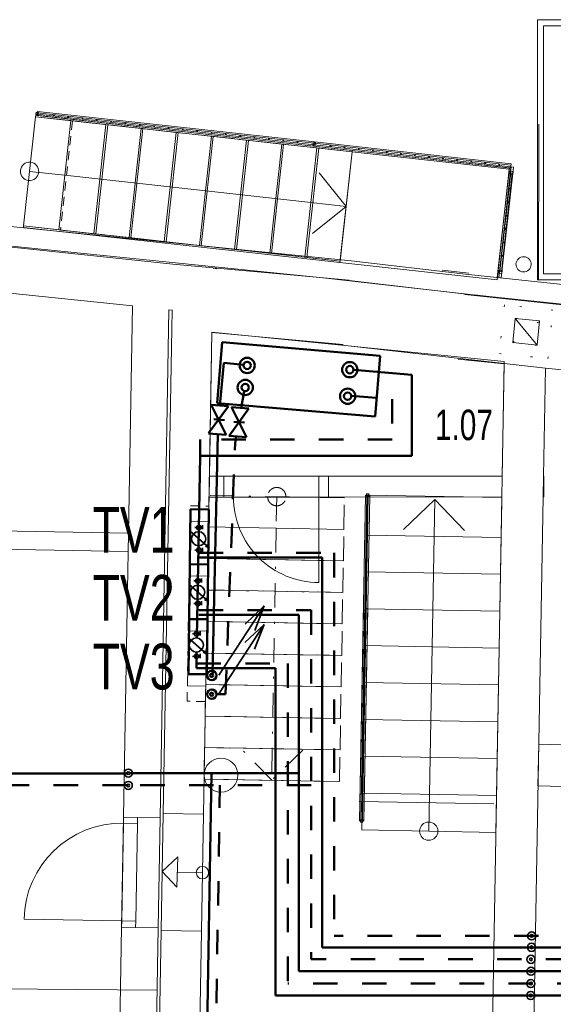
# Model space of a CAD drawing. Header units: millimetres. Extents: x 28262 to 240133, y -152087 to 56534.
# Tile 76 of 107: x 146545 to 150919, y 3464 to 11526. Entities that reach past the tile are written whole.
import ezdxf

# ---------------------------------------------------------------- set-up
doc = ezdxf.new("R2010")
doc.units = ezdxf.units.MM
doc.header["$MEASUREMENT"] = 0
for name, pattern in [('Tečkovaná L', [257.5, 15, -242.5]), ('Čerchovaná', [450, 200, -117.5, 15, -117.5]), ('Čárkovaná M', [400, 200, -200]), ('Čárkovaná S', [125, 75, -50])]:
    doc.linetypes.add(name, pattern=pattern)
doc.layers.get('0').update_dxf_attribs({"lineweight": 9})
for name, color, linetype, lineweight in [('--písmo', 7, 'Continuous', 25), ('--TOPEN', 6, 'Continuous', 50), ('--TOPEN_POPIS', 7, 'Continuous', 25), ('--TOPEN_STUP', 5, 'Continuous', 35), ('--TOPEN_VR_OT', 5, 'Čárkovaná M', 50), ('2D prvky - obecné', 7, 'Continuous', 9), ('3D prvky model', 7, 'Continuous', 9), ('Interiér - schodiště', 7, 'Continuous', 9), ('Konstrukce - nosné', 7, 'Continuous', 9), ('Kresby a obrázky', 7, 'Continuous', 9), ('Nové_0', 7, 'Continuous', 9), ('Nové_3D prvky fasada stavajici', 7, 'Continuous', 13), ('Nové_3D prvky model', 7, 'Continuous', 9), ('Nové_Interiér - schodiště', 7, 'Continuous', 9), ('Nové_Konstrukce - nosné', 7, 'Continuous', 9), ('Nové_Kresby a obrázky', 9, 'Continuous', 9), ('Nové_Otvory – Dveře', 7, 'Continuous', 9), ('Nové_TZB - horkovod', 7, 'Continuous', 9), ('Nové_VÝTAH VAR 1', 7, 'Continuous', 9), ('Otvory – Dveře', 7, 'Continuous', 9), ('TZB - voda', 7, 'Continuous', 13), ('Výplně – Řezové', 7, 'Continuous', 9)]:
    doc.layers.add(name, color=color, linetype=linetype, lineweight=lineweight)
doc.styles.add('styl1', font='arial.ttf', dxfattribs={"width": 0.7, "height": 250})
doc.styles.add('styl3', font='arial.ttf', dxfattribs={"width": 0.7, "height": 250})

msp = doc.modelspace()

# ---------------------------------------------------------------- linework, layer by layer
at = {"layer": '--TOPEN', "linetype": 'Continuous'}
for p, q in [((148162.3, 8386.5), (148204.8, 8884.7)), ((148204.8, 8884.7), (149500.1, 8774.2)), ((149457.6, 8276), (149500.1, 8774.2)), ((148162.3, 8386.5), (149457.6, 8276))]:
    msp.add_line(p, q, dxfattribs=at)
at = {"layer": '--TOPEN'}
for p, q in [((148186.2, 8367.1), (148217.9, 8716.4)), ((148379.3, 8698.9), (148217.9, 8716.4)), ((149283, 8658.5), (149760, 8617.8)), ((149760, 7956.1), (149760, 8617.8)), ((148255.9, 8361.6), (148093.1, 8139.4)), ((148113.8, 8372.8), (148255.9, 8361.6)), ((148237.4, 8126.8), (148113.8, 8372.8)), ((148423.8, 8341.8), (148261, 8119.6)), ((148281.7, 8353), (148423.8, 8341.8)), ((148405.3, 8107), (148281.7, 8353)), ((148135.9, 8254.1), (148222.3, 8247.3)), ((148300.7, 8234.6), (148387.2, 8227.8)), ((148092.3, 8138.2), (148237.4, 8126.8)), ((148125.5, 6169.6), (148169.6, 8132.1)), ((148260.3, 8118.5), (148405.3, 8107)), ((147997.8, 6467.1), (148023.4, 7956.1)), ((148023.4, 7956.1), (149760, 7956.1)), ((147945.2, 7518.1), (147939.9, 7068.1)), ((148095.2, 7516.3), (147945.2, 7518.1)), ((148089.9, 7066.4), (148095.2, 7516.3)), ((148013.9, 7122.9), (149022.9, 7122.9)), ((149022.9, 7122.9), (149022.9, 3928.6)), ((147939.7, 7068.1), (147934.4, 6618.1)), ((147939.9, 7068.1), (148089.9, 7066.4)), ((148084.4, 6616.4), (148089.7, 7066.4)), ((147934.7, 6618.1), (147929.5, 6168.2)), ((147934.4, 6618.1), (148084.4, 6616.4)), ((148013.9, 6653.2), (148833.4, 6653.2)), ((148079.5, 6166.4), (148084.7, 6616.4)), ((148833.4, 6653.2), (148833.4, 3735.9)), ((147994.9, 6347.9), (147994.9, 6217)), ((147994.9, 6217), (148642.3, 6217)), ((148642.3, 6217), (148642.3, 3535.9)), ((147929.5, 6168.2), (148079.5, 6166.4)), ((147423.1, 5354.6), (143795.5, 5354.6)), ((148833.4, 5357.2), (147446.1, 5357.2)), ((148045.9, 1062.9), (148116.1, 5357.2)), ((153895.9, 3928.6), (149022.9, 3928.6)), ((153895.9, 3735.9), (148833.4, 3735.9)), ((148642.3, 3535.9), (160051, 3535.9))]:
    msp.add_line(p, q, dxfattribs=at)
for centre, radius in [((148409.3, 8695.6), 62.5), ((148409.3, 8695.6), 62.5), ((148409.3, 8695.6), 30.1), ((148409.3, 8695.6), 30.1), ((149250.6, 8660.6), 62.5), ((149250.6, 8660.6), 62.5), ((149250.6, 8660.6), 30.1), ((149250.6, 8660.6), 30.1), ((148393.9, 8514.8), 62.5), ((148393.9, 8514.8), 62.5), ((148393.9, 8514.8), 30.1), ((148393.9, 8514.8), 30.1), ((149233.1, 8443.4), 62.5), ((149233.1, 8443.4), 62.5), ((149233.1, 8443.4), 30.1), ((149233.1, 8443.4), 30.1), ((148118.8, 6157.4), 38.4), ((148118.8, 6157.4), 13), ((148118.8, 6002.9), 38.4), ((148118.8, 6002.9), 13)]:
    msp.add_circle(centre, radius, dxfattribs=at)
at = {"layer": '--TOPEN_STUP'}
for p, q in [((147941.6, 7338.4), (148097.6, 7200.9)), ((147981.1, 7367.7), (148043.9, 7369.1)), ((148044.2, 7354.1), (148043.5, 7387.5)), ((147981.4, 7182.9), (148044.2, 7184.3)), ((148044.5, 7169.3), (148043.7, 7202.7)), ((148097, 7201.5), (148066.9, 7216)), ((148097.6, 7200.9), (148079.3, 7229.5)), ((148036.1, 6916.9), (148035.4, 6950.3)), ((147933.5, 6901.2), (148089.5, 6763.7)), ((147973, 6930.5), (148035.8, 6931.9)), ((148088.9, 6764.3), (148058.7, 6778.8)), ((148089.5, 6763.7), (148071.2, 6792.2)), ((147973.3, 6745.6), (148036, 6747)), ((148036.4, 6732), (148035.6, 6765.4)), ((148178.4, 6158.3), (148550, 6726.6)), ((148550, 6726.6), (148393, 6576.8)), ((148550, 6726.6), (148472.3, 6524)), ((148176.6, 6006.8), (148548.2, 6575.1)), ((148548.2, 6575.1), (148391.2, 6425.2)), ((148548.2, 6575.1), (148470.5, 6372.4)), ((147922.5, 6468.6), (148078.6, 6331.1)), ((147962.1, 6497.8), (148024.8, 6499.2)), ((148025.2, 6484.3), (148024.4, 6517.7)), ((147962.3, 6313), (148025.1, 6314.4)), ((148025.4, 6299.4), (148024.7, 6332.8)), ((148077.9, 6331.6), (148047.8, 6346.1)), ((148078.6, 6331.1), (148060.3, 6359.6))]:
    msp.add_line(p, q, dxfattribs=at)
for centre, radius in [((148014, 7367.9), 19), ((148012, 7275.6), 57.6), ((148014.2, 7183), 19), ((148005.9, 6930.6), 19), ((148003.9, 6838.4), 57.6), ((148006.1, 6745.8), 19), ((147992.9, 6405.8), 57.6), ((147994.9, 6498), 19), ((147995.1, 6313.1), 19), ((147435.1, 5357.2), 33), ((147435.1, 5357.2), 11), ((147435.1, 5255.8), 33), ((147435.1, 5255.8), 11), ((150741, 4024.2), 33), ((150741, 4024.2), 11), ((150739.9, 3930.3), 33), ((150739.9, 3930.3), 11), ((150735.6, 3832), 33), ((150735.6, 3832), 11), ((150735.6, 3734.8), 33), ((150735.6, 3734.8), 11), ((150734, 3633.5), 33), ((150734, 3633.5), 11), ((150734, 3535.8), 33), ((150734, 3535.8), 11)]:
    msp.add_circle(centre, radius, dxfattribs=at)
at = {"layer": '--TOPEN_VR_OT'}
for p, q in [((148383.6, 8482.2), (148360.4, 8346.8)), ((149264.1, 8447.6), (149598.1, 8419.1)), ((149598.1, 8419.1), (149598.1, 8089.7)), ((149598.1, 8089.7), (148023.4, 8089.7)), ((148023.4, 7956.1), (148023.4, 8089.7)), ((148320.5, 8113.7), (148310.7, 8056.3)), ((148231.7, 6002.3), (148310.7, 8056.3)), ((148012.1, 7159.8), (149122.9, 7159.8)), ((149122.9, 7159.8), (149122.9, 4025.5)), ((148012.1, 6690.1), (148933.4, 6690.1)), ((148933.4, 6690.1), (148933.4, 3832.9)), ((147994.9, 6253.9), (148742.3, 6253.9)), ((148742.3, 6253.9), (148742.3, 3632.9)), ((148156.8, 6002.3), (148231.7, 6002.3)), ((147423.1, 5257.6), (143795.5, 5257.6)), ((148933.4, 5257.2), (147446.1, 5257.2)), ((148118.3, 1073.5), (148186.7, 5257.2)), ((153996.8, 4025.5), (149122.9, 4025.5)), ((162257.9, 3832.9), (148933.4, 3832.9)), ((159951, 3632.9), (148742.3, 3632.9))]:
    msp.add_line(p, q, dxfattribs=at)
at = {"linetype": 'Continuous'}
for p, q in [((149378.9, 7633.7), (149330.5, 4965.9)), ((149390.4, 7633.5), (149342, 4965.7)), ((149354, 4965.5), (149402.4, 7633.3)), ((149365.5, 4965.3), (149413.9, 7633.1)), ((149413.9, 7633.1), (149378.9, 7633.7)), ((149386.6, 7643.6), (149386.2, 7623.6)), ((149386.2, 7623.6), (149406.2, 7623.2)), ((149406.5, 7643.2), (149386.6, 7643.6)), ((149402.4, 7633.3), (149390.4, 7633.5)), ((149406.2, 7623.2), (149406.5, 7643.2)), ((148094.7, 7501.6), (148070.9, 6151.8)), ((149394, 7500), (149393.7, 7488)), ((148093.2, 7418.6), (147943.2, 7420.3)), ((149387.8, 7494.1), (149399.8, 7493.9)), ((149385.7, 7374.6), (149397.7, 7374.4)), ((149391.8, 7380.5), (149391.6, 7368.5)), ((149389.6, 7261.1), (149389.4, 7249.1)), ((149383.5, 7255.2), (149395.5, 7255)), ((149381.3, 7135.8), (149393.3, 7135.5)), ((149387.5, 7141.6), (149387.2, 7129.6)), ((149379.2, 7016.3), (149391.2, 7016.1)), ((149385.3, 7022.2), (149385.1, 7010.2)), ((149377, 6896.9), (149389, 6896.6)), ((149383.1, 6902.7), (149382.9, 6890.8)), ((149374.9, 6777.4), (149386.9, 6777.2)), ((149381, 6783.3), (149380.7, 6771.3)), ((149373.3, 6694.3), (149342, 4965.7)), ((149354, 4965.5), (149385.5, 6701)), ((149397.1, 6707.4), (149361.7, 6687.9)), ((149365.5, 4965.3), (149397.1, 6707.4)), ((149385.5, 6701), (149373.3, 6694.3)), ((149361.7, 6687.9), (149330.5, 4965.9)), ((149372.7, 6658), (149384.7, 6657.8)), ((149372.7, 6658), (149384.7, 6657.8)), ((149378.8, 6663.9), (149378.6, 6651.9)), ((149378.8, 6663.9), (149378.6, 6651.9)), ((149370.5, 6538.5), (149382.5, 6538.3)), ((149370.5, 6538.5), (149382.5, 6538.3)), ((149376.6, 6544.4), (149376.4, 6532.4)), ((149376.6, 6544.4), (149376.4, 6532.4)), ((149368.4, 6419.1), (149380.4, 6418.9)), ((149368.4, 6419.1), (149380.4, 6418.9)), ((149374.5, 6425), (149374.3, 6413)), ((149374.5, 6425), (149374.3, 6413)), ((149366.2, 6299.6), (149378.2, 6299.4)), ((149366.2, 6299.6), (149378.2, 6299.4)), ((149372.3, 6305.5), (149372.1, 6293.5)), ((149372.3, 6305.5), (149372.1, 6293.5)), ((149364, 6180.2), (149376, 6180)), ((149364, 6180.2), (149376, 6180)), ((149370.1, 6186.1), (149369.9, 6174.1)), ((149370.1, 6186.1), (149369.9, 6174.1)), ((149361.9, 6060.7), (149373.9, 6060.5)), ((149361.9, 6060.7), (149373.9, 6060.5)), ((149368, 6066.6), (149367.8, 6054.6)), ((149368, 6066.6), (149367.8, 6054.6)), ((149359.7, 5941.3), (149371.7, 5941.1)), ((149359.7, 5941.3), (149371.7, 5941.1)), ((149365.8, 5947.2), (149365.6, 5935.2)), ((149365.8, 5947.2), (149365.6, 5935.2)), ((149357.5, 5821.8), (149369.5, 5821.6)), ((149357.5, 5821.8), (149369.5, 5821.6)), ((149363.6, 5827.7), (149363.4, 5815.7)), ((149363.6, 5827.7), (149363.4, 5815.7)), ((149355.4, 5702.4), (149367.4, 5702.2)), ((149355.4, 5702.4), (149367.4, 5702.2)), ((149361.5, 5708.3), (149361.3, 5696.3)), ((149361.5, 5708.3), (149361.3, 5696.3)), ((149353.2, 5583), (149365.2, 5582.7)), ((149353.2, 5583), (149365.2, 5582.7)), ((149359.3, 5588.8), (149359.1, 5576.9)), ((149359.3, 5588.8), (149359.1, 5576.9)), ((149351, 5463.5), (149363, 5463.3)), ((149351, 5463.5), (149363, 5463.3)), ((149357.2, 5469.4), (149356.9, 5457.4)), ((149357.2, 5469.4), (149356.9, 5457.4)), ((149348.9, 5344.1), (149360.9, 5343.9)), ((149348.9, 5344.1), (149360.9, 5343.9)), ((149355, 5350), (149354.8, 5338)), ((149355, 5350), (149354.8, 5338)), ((149346.7, 5224.6), (149358.7, 5224.4)), ((149346.7, 5224.6), (149358.7, 5224.4)), ((149352.8, 5230.5), (149352.6, 5218.5)), ((149352.8, 5230.5), (149352.6, 5218.5)), ((149344.6, 5105.2), (149356.6, 5105)), ((149344.6, 5105.2), (149356.6, 5105)), ((149350.7, 5111.1), (149350.4, 5099.1)), ((149350.7, 5111.1), (149350.4, 5099.1)), ((149330.5, 4965.9), (149365.5, 4965.3)), ((149330.5, 4965.9), (149365.5, 4965.3)), ((149338.2, 4975.8), (149337.8, 4955.8)), ((149338.2, 4975.8), (149337.8, 4955.8)), ((149337.8, 4955.8), (149357.8, 4955.4)), ((149337.8, 4955.8), (149357.8, 4955.4)), ((149358.2, 4975.4), (149338.2, 4975.8)), ((149358.2, 4975.4), (149338.2, 4975.8)), ((149342, 4965.7), (149354, 4965.5)), ((149342, 4965.7), (149354, 4965.5)), ((149357.8, 4955.4), (149358.2, 4975.4)), ((149357.8, 4955.4), (149358.2, 4975.4))]:
    msp.add_line(p, q, dxfattribs=at)
at = {"layer": '2D prvky - obecné', "linetype": 'Continuous'}
msp.add_line((149328.7, 5123.2), (150431.6, 5104.9), dxfattribs=at)
at = {"layer": '3D prvky model', "linetype": 'Continuous'}
for p, q in [((148120.5, 8968.5), (148096.7, 7617.5)), ((150516.2, 8728.2), (148120.5, 8968.5)), ((150496.7, 7618.2), (150516.2, 8728.2)), ((148096.7, 7617.5), (150496.7, 7618.2))]:
    msp.add_line(p, q, dxfattribs=at)
at = {"layer": 'Interiér - schodiště', "linetype": 'Continuous'}
for p, q in [((150836.6, 7618.3), (150839.6, 7788.3)), ((150836.6, 7618.3), (150839.6, 7788.3)), ((150840, 7618.3), (150840, 7788.3)), ((149396.4, 7608.4), (149391, 7306.5)), ((149396.8, 7633.4), (149396.4, 7608.4)), ((150496.6, 7613.9), (149396.8, 7633.4)), ((149691.9, 7353.1), (149946.3, 7598.6)), ((149940.9, 7296.7), (149946.3, 7598.6)), ((149946.3, 7598.6), (150191.8, 7344.2)), ((150836.6, 7618.3), (150840, 7618.3)), ((149391, 7306.5), (149385.6, 7004.6)), ((150490.8, 7287), (149391, 7306.5)), ((149391, 7306.5), (150490.8, 7287)), ((149903.3, 5183.4), (149940.9, 7296.7)), ((149385.6, 7004.6), (149380.3, 6702.7)), ((150485.5, 6985), (149385.6, 7004.6)), ((149385.6, 7004.6), (150485.5, 6985)), ((149380.3, 6702.7), (149374.9, 6400.8)), ((150480.1, 6683.1), (149380.3, 6702.7)), ((149380.3, 6702.7), (150480.1, 6683.1)), ((149374.9, 6400.8), (149369.5, 6098.9)), ((150474.7, 6381.2), (149374.9, 6400.8)), ((149374.9, 6400.8), (150474.7, 6381.2)), ((149369.5, 6098.9), (149364.1, 5797)), ((150469.3, 6079.3), (149369.5, 6098.9)), ((149369.5, 6098.9), (150469.3, 6079.3)), ((149364.1, 5797), (149358.8, 5495.1)), ((150464, 5777.4), (149364.1, 5797)), ((149364.1, 5797), (150464, 5777.4)), ((150801.1, 5593.4), (150791.3, 5253.5)), ((151304.4, 5578.9), (150801.1, 5593.4)), ((149358.8, 5495.1), (149353.4, 5193.2)), ((150458.6, 5475.5), (149358.8, 5495.1)), ((149358.8, 5495.1), (150458.6, 5475.5)), ((150791.3, 5253.5), (151294.6, 5239.1)), ((149353.4, 5193.2), (149348, 4891.3)), ((150453.2, 5173.6), (149353.4, 5193.2)), ((149353.4, 5193.2), (150453.2, 5173.6)), ((149897.9, 4881.5), (149903.3, 5183.4)), ((149348, 4891.3), (150447.9, 4871.7))]:
    msp.add_line(p, q, dxfattribs=at)
at = {"layer": 'Interiér - schodiště', "linetype": 'Čerchovaná'}
for p, q in [((148096.9, 7630.6), (148092.4, 7372.5)), ((149206.8, 7611.1), (148096.9, 7630.6)), ((148651.9, 7620.9), (148647.3, 7362.8)), ((148651.9, 7620.9), (148647.3, 7362.8)), ((149202.2, 7353), (149206.8, 7611.1)), ((148647.3, 7362.8), (148615.5, 5556.1)), ((148647.3, 7362.8), (148615.5, 5556.1)), ((149197.7, 7094.9), (149202.2, 7353)), ((149193.1, 6836.8), (149197.7, 7094.9)), ((149188.6, 6578.7), (149193.1, 6836.8)), ((148078.8, 6598.3), (148074.2, 6340.2)), ((149184, 6320.6), (149188.6, 6578.7)), ((148074.2, 6340.2), (148069.7, 6082.1)), ((149179.5, 6062.5), (149184, 6320.6)), ((148069.7, 6082.1), (148065.1, 5824)), ((149175, 5804.4), (149179.5, 6062.5)), ((148065.1, 5824), (148060.6, 5565.9)), ((149170.4, 5546.3), (149175, 5804.4)), ((148060.6, 5565.9), (148056, 5307.8)), ((148611, 5298), (148365.4, 5552.4)), ((148611, 5298), (148365.4, 5552.4)), ((148615.5, 5556.1), (148611, 5298)), ((148615.5, 5556.1), (148611, 5298)), ((149165.9, 5288.3), (149170.4, 5546.3))]:
    msp.add_line(p, q, dxfattribs=at)
at = {"layer": 'Interiér - schodiště'}
for p, q in [((150490.8, 7287), (150496.2, 7588.9)), ((150496.2, 7588.9), (150496.6, 7613.9)), ((150485.5, 6985), (150490.8, 7287)), ((150480.1, 6683.1), (150485.5, 6985)), ((150474.7, 6381.2), (150480.1, 6683.1)), ((150469.3, 6079.3), (150474.7, 6381.2)), ((150464, 5777.4), (150469.3, 6079.3)), ((150458.6, 5475.5), (150464, 5777.4)), ((150453.2, 5173.6), (150458.6, 5475.5)), ((150447.9, 4871.7), (150453.2, 5173.6))]:
    msp.add_line(p, q, dxfattribs=at)
at = {"layer": 'Interiér - schodiště', "linetype": 'Čerchovaná'}
for start, end in [(0, 180), (0, 180), (180, 0), (180, 0)]:
    msp.add_arc((148651.9, 7620.9), 75, start, end, dxfattribs=at)
at = {"layer": 'Interiér - schodiště', "linetype": 'Continuous'}
for start, end in [(0, 180), (180, 0)]:
    msp.add_arc((149897.9, 4881.5), 75, start, end, dxfattribs=at)
at = {"layer": 'Konstrukce - nosné', "linetype": 'Continuous'}
for p, q in [((147800.2, 9525.4), (146452.1, 9665.7)), ((149245.8, 9393.3), (147800.2, 9525.6)), ((148161.9, 9487.7), (148129.7, 9491.1)), ((150915.1, 9199.7), (149055.5, 9410.6)), ((146413.3, 9292.7), (147469.2, 9182.8)), ((153272.2, 8953.9), (150194.5, 9274.9)), ((147469.2, 9182.8), (147395.9, 4995.8)), ((147695.9, 4990.6), (147768.7, 9151.6)), ((147768.7, 9151.6), (147793.6, 9149)), ((147793.6, 9149), (147790.9, 8994.2)), ((147790.9, 8994.2), (147721.6, 5027.5)), ((148051.5, 5021.7), (148120.4, 8964.1)), ((148120.4, 8964.1), (149197.5, 8865.5)), ((148995.7, 8884), (150855.3, 8673.1)), ((150139.5, 8747.7), (150515.9, 8708.5)), ((150515.9, 8708.5), (150499.6, 7788.2)), ((150839.6, 7788.3), (150855.3, 8673.1)), ((150855.3, 8673.1), (153217.3, 8426.7)), ((148217.2, 7787.5), (148099.9, 7787.5)), ((148217.3, 7617.5), (148217.2, 7787.5)), ((150499.6, 7788.2), (149077.2, 7787.8)), ((149077.3, 7617.8), (149077.2, 7787.8)), ((148096.9, 7617.5), (148217.3, 7617.5)), ((149077.3, 7617.8), (150496.6, 7618.2)), ((150496.6, 7618.2), (150379, 992.4)), ((150719.1, 992.5), (150836.6, 7618.3)), ((147436.4, 7322.1), (143648.6, 7388.8)), ((143645.9, 7238.9), (147433.8, 7172.1)), ((148051.5, 5021.7), (147721.6, 5027.5)), ((147395.9, 4995.8), (147510.9, 4993.8)), ((147510.9, 4993.8), (147695.9, 4990.6)), ((147380.2, 4096), (147365.8, 3272.8)), ((147380.2, 4096), (147495.1, 4094)), ((147495.1, 4094), (147680.1, 4090.7)), ((147665.7, 3267.6), (147680.1, 4090.7)), ((147704.8, 4067.7), (147691.4, 3302.1)), ((148034.7, 4061.9), (147704.8, 4067.7)), ((148021.3, 3296.3), (148034.7, 4061.9)), ((147669, 3580.5), (143582, 3609.4))]:
    msp.add_line(p, q, dxfattribs=at)
at = {"layer": 'Konstrukce - nosné', "linetype": 'Tečkovaná L'}
for p, q in [((150517.7, 9190.3), (150476.7, 8792.4)), ((150517.7, 9190.3), (150476.7, 8792.4)), ((150915.6, 9149.2), (150517.7, 9190.3)), ((150915.6, 9149.2), (150517.7, 9190.3)), ((150874.5, 8751.3), (150915.6, 9149.2)), ((150874.5, 8751.3), (150915.6, 9149.2)), ((150586.4, 8881.6), (150606.9, 9080.5)), ((150586.4, 8881.6), (150606.9, 9080.5)), ((150586.4, 8881.6), (150805.9, 9060)), ((150586.4, 8881.6), (150805.9, 9060)), ((150606.9, 9080.5), (150805.9, 9060)), ((150606.9, 9080.5), (150785.3, 8861)), ((150606.9, 9080.5), (150805.9, 9060)), ((150606.9, 9080.5), (150785.3, 8861)), ((150805.9, 9060), (150785.3, 8861)), ((150805.9, 9060), (150785.3, 8861)), ((150785.3, 8861), (150586.4, 8881.6)), ((150785.3, 8861), (150586.4, 8881.6)), ((150476.7, 8792.4), (150874.5, 8751.3)), ((150476.7, 8792.4), (150874.5, 8751.3))]:
    msp.add_line(p, q, dxfattribs=at)
at = {"layer": 'Kresby a obrázky', "linetype": 'Continuous'}
for p, q in [((150271.6, 9272.7), (150510.8, 9245.6)), ((150384.7, 8721.8), (150215.7, 8739.5)), ((147712.7, 4550.4), (147840.9, 4672.1)), ((147840.9, 4672.1), (147834.3, 4422.2)), ((147712.7, 4550.4), (147834.3, 4422.2)), ((148042.6, 4541.8), (147837.6, 4547.1))]:
    msp.add_line(p, q, dxfattribs=at)
msp.add_circle((148042.6, 4541.8), 51, dxfattribs=at)
at = {"layer": 'Nové_0', "linetype": 'Continuous'}
for p, q in [((146679.6, 10769.1), (146677.4, 10749.2)), ((146677.4, 10749.2), (146697.3, 10747.1)), ((146699.5, 10766.9), (146679.6, 10769.1)), ((146690.4, 10775.5), (146686.5, 10740.7)), ((146686.5, 10740.7), (148956.7, 10491.1)), ((146689.1, 10764.1), (146687.8, 10752.1)), ((146689.1, 10764.1), (146687.8, 10752.1)), ((146687.8, 10752.1), (148958, 10502.5)), ((146687.8, 10752.1), (148958, 10502.5)), ((148959.3, 10514.5), (146689.1, 10764.1)), ((148959.3, 10514.5), (146689.1, 10764.1)), ((148960.6, 10525.9), (146690.4, 10775.5)), ((146697.3, 10747.1), (146699.5, 10766.9)), ((146819.8, 10743.7), (146831.7, 10742.3)), ((146825.1, 10737), (146826.4, 10749)), ((146937.1, 10730.7), (146949.1, 10729.4)), ((146942.5, 10724.1), (146943.8, 10736.1)), ((147054.5, 10717.8), (147066.5, 10716.5)), ((147059.8, 10711.2), (147061.2, 10723.1)), ((147171.9, 10704.9), (147183.9, 10703.6)), ((147177.2, 10698.3), (147178.6, 10710.2)), ((147289.3, 10692), (147301.3, 10690.7)), ((147294.6, 10685.4), (147295.9, 10697.3)), ((147406.7, 10679.1), (147418.6, 10677.8)), ((147412, 10672.5), (147413.3, 10684.4)), ((147524.1, 10666.2), (147536, 10664.9)), ((147529.4, 10659.6), (147530.7, 10671.5)), ((147641.5, 10653.3), (147653.4, 10652)), ((147646.8, 10646.7), (147648.1, 10658.6)), ((147764.2, 10633.8), (147765.5, 10645.7)), ((147758.9, 10640.4), (147770.8, 10639.1)), ((147876.3, 10627.5), (147888.2, 10626.2)), ((147881.6, 10620.9), (147882.9, 10632.8)), ((147993.7, 10614.6), (148005.6, 10613.3)), ((147999, 10608), (148000.3, 10619.9)), ((148111.1, 10601.7), (148123, 10600.4)), ((148116.4, 10595.1), (148117.7, 10607)), ((148228.5, 10588.8), (148240.4, 10587.5)), ((148233.8, 10582.2), (148235.1, 10594.1)), ((148345.9, 10575.9), (148357.8, 10574.6)), ((148351.2, 10569.3), (148352.5, 10581.2)), ((148463.2, 10563), (148475.2, 10561.7)), ((148468.6, 10556.3), (148469.9, 10568.3)), ((148580.6, 10550.1), (148592.6, 10548.7)), ((148585.9, 10543.4), (148587.3, 10555.4)), ((148698, 10537.2), (148710, 10535.8)), ((148703.3, 10530.5), (148704.6, 10542.5)), ((148815.4, 10524.2), (148827.3, 10522.9)), ((148820.7, 10517.6), (148822, 10529.6)), ((148949.8, 10519.5), (148947.6, 10499.7)), ((148947.6, 10499.7), (148967.5, 10497.5)), ((148969.7, 10517.3), (148949.8, 10519.5)), ((148960.6, 10525.9), (148956.7, 10491.1)), ((148956.7, 10491.1), (148960.6, 10525.9)), ((148956.7, 10491.1), (150568.4, 10311.4)), ((148959.3, 10514.5), (148958, 10502.5)), ((148959.3, 10514.5), (148958, 10502.5)), ((148958, 10502.5), (148959.3, 10514.5)), ((148958, 10502.5), (148959.3, 10514.5)), ((148958, 10502.5), (150569.7, 10322.8)), ((148958, 10502.5), (150569.7, 10322.8)), ((150571, 10334.7), (148959.3, 10514.5)), ((150571, 10334.7), (148959.3, 10514.5)), ((150572.3, 10346.1), (148960.6, 10525.9)), ((148967.5, 10497.5), (148969.7, 10517.3)), ((149099.6, 10492.8), (149087.7, 10494.1)), ((149094.3, 10499.4), (149093, 10487.5)), ((149209.4, 10486.6), (149208.1, 10474.6)), ((149214.7, 10479.9), (149202.8, 10481.3)), ((149329.9, 10467.1), (149317.9, 10468.4)), ((149324.6, 10473.7), (149323.2, 10461.8)), ((149445, 10454.3), (149433.1, 10455.6)), ((149439.7, 10460.9), (149438.4, 10449)), ((149560.1, 10441.4), (149548.2, 10442.8)), ((149554.8, 10448), (149553.5, 10436.1)), ((149675.2, 10428.6), (149663.3, 10429.9)), ((149669.9, 10435.2), (149668.6, 10423.3)), ((149790.4, 10415.7), (149778.4, 10417.1)), ((149785.1, 10422.4), (149783.7, 10410.4)), ((149905.5, 10402.9), (149893.5, 10404.2)), ((149900.2, 10409.5), (149898.8, 10397.6)), ((150020.6, 10390.1), (150008.7, 10391.4)), ((150015.3, 10396.7), (150014, 10384.8)), ((150135.7, 10377.2), (150123.8, 10378.6)), ((150130.4, 10383.9), (150129.1, 10371.9)), ((150250.8, 10364.4), (150238.9, 10365.7)), ((150245.5, 10371), (150244.2, 10359.1)), ((150366, 10351.5), (150354, 10352.9)), ((150360.7, 10358.2), (150359.3, 10346.2)), ((150481.1, 10338.7), (150469.2, 10340)), ((150475.8, 10345.3), (150474.5, 10333.4)), ((150572.2, 10322.2), (150566.7, 10272.5)), ((150568.4, 10311.4), (150572.3, 10346.1)), ((150569.7, 10322.8), (150571, 10334.7)), ((150569.7, 10322.8), (150571, 10334.7)), ((150592, 10320), (150572.2, 10322.2)), ((150566.7, 10272.5), (150477, 9464)), ((150570.6, 10272), (150481, 9463.6)), ((150492.9, 9462.3), (150582.6, 10270.7)), ((150496.9, 9461.8), (150586.5, 10270.3)), ((150565.5, 10285.2), (150562.8, 10260.3)), ((150562.8, 10260.3), (150587.6, 10257.6)), ((150590.4, 10282.4), (150565.5, 10285.2)), ((150582.6, 10270.7), (150570.6, 10272)), ((150586.5, 10270.3), (150592, 10320)), ((150587.6, 10257.6), (150590.4, 10282.4)), ((150556.2, 10142.3), (150568.2, 10141)), ((150562.9, 10147.6), (150561.6, 10135.7)), ((150544.1, 10032.5), (150556, 10031.2)), ((150550.7, 10037.8), (150549.4, 10025.9)), ((150531.9, 9922.7), (150543.8, 9921.4)), ((150538.5, 9928), (150537.2, 9916.1)), ((150519.7, 9812.9), (150531.7, 9811.6)), ((150526.3, 9818.2), (150525, 9806.3)), ((150507.6, 9703.1), (150519.5, 9701.8)), ((150514.2, 9708.4), (150512.9, 9696.5)), ((150502, 9598.6), (150500.7, 9586.7)), ((150495.4, 9593.3), (150507.3, 9592)), ((150007.8, 9475.9), (150225.6, 9452)), ((150477, 9464), (150471.5, 9414.4)), ((150475.9, 9476.7), (150473.2, 9451.9)), ((150473.2, 9451.9), (150498, 9449.1)), ((150500.8, 9474), (150475.9, 9476.7)), ((150481, 9463.6), (150492.9, 9462.3)), ((150491.4, 9412.1), (150496.9, 9461.8)), ((150498, 9449.1), (150500.8, 9474)), ((150471.5, 9414.4), (150491.4, 9412.1)), ((147943.2, 7421.2), (147935.3, 6971.3)), ((147935, 6971.3), (147927.1, 6521.4)), ((147935.3, 6971.3), (148085.3, 6968.7)), ((147927.4, 6521.4), (147919.4, 6070.5)), ((147927.1, 6521.4), (148077.1, 6518.7)), ((147919.4, 6070.5), (148069.4, 6067.8))]:
    msp.add_line(p, q, dxfattribs=at)
at = {"layer": 'Nové_3D prvky fasada stavajici', "linetype": 'Continuous'}
for start, end in [(87.22919, 267.22919), (267.22919, 87.22919)]:
    msp.add_arc((150675.2, 9523.2), 62.5, start, end, dxfattribs=at)
at = {"layer": 'Nové_3D prvky model', "linetype": 'Continuous'}
for p, q in [((149269.6, 10444.3), (149169.1, 9537.9)), ((149270.9, 10456.3), (149269.6, 10444.3)), ((150557.7, 10301.5), (149269.6, 10444.3)), ((149269.6, 10444.3), (150557.7, 10301.5)), ((150559, 10313.5), (149270.9, 10456.3)), ((150457.2, 9395.1), (150557.7, 10301.5)), ((150559, 10313.5), (150459.4, 9414.6)), ((150471.3, 9413.3), (150570.9, 10312.1)), ((150557.7, 10301.5), (150559, 10313.5)), ((150570.9, 10312.1), (150559, 10313.5)), ((149169.1, 9537.9), (150457.2, 9395.1)), ((150459.4, 9414.6), (150471.3, 9413.3))]:
    msp.add_line(p, q, dxfattribs=at)
at = {"layer": 'Nové_Interiér - schodiště', "linetype": 'Continuous'}
for p, q in [((146675.5, 10732), (146576.3, 9837.4)), ((146676.8, 10743.9), (146675.5, 10732)), ((146675.5, 10732), (149269.6, 10444.3)), ((146963.7, 10700), (146675.5, 10732)), ((149270.9, 10456.3), (146676.8, 10743.9)), ((146864.5, 9805.5), (146963.7, 10700)), ((146963.7, 10700), (146864.5, 9805.5)), ((147252, 10668), (146963.7, 10700)), ((147152.8, 9773.5), (147252, 10668)), ((147252, 10668), (147152.8, 9773.5)), ((147540.2, 10636.1), (147252, 10668)), ((147441, 9741.6), (147540.2, 10636.1)), ((147540.2, 10636.1), (147441, 9741.6)), ((147828.4, 10604.1), (147540.2, 10636.1)), ((147729.2, 9709.6), (147828.4, 10604.1)), ((147828.4, 10604.1), (147729.2, 9709.6)), ((148116.7, 10572.2), (147828.4, 10604.1)), ((148017.5, 9677.7), (148116.7, 10572.2)), ((148116.7, 10572.2), (148017.5, 9677.7)), ((148404.9, 10540.2), (148116.7, 10572.2)), ((148305.7, 9645.7), (148404.9, 10540.2)), ((148404.9, 10540.2), (148305.7, 9645.7)), ((148693.1, 10508.3), (148404.9, 10540.2)), ((148593.9, 9613.7), (148693.1, 10508.3)), ((148693.1, 10508.3), (148593.9, 9613.7)), ((148981.4, 10476.3), (148693.1, 10508.3)), ((148882.2, 9581.8), (148981.4, 10476.3)), ((148981.4, 10476.3), (148882.2, 9581.8)), ((149269.6, 10444.3), (148981.4, 10476.3)), ((149170.4, 9549.8), (149269.6, 10444.3)), ((149269.6, 10444.3), (149270.9, 10456.3)), ((146625.9, 10284.7), (146914.1, 10252.7)), ((146914.1, 10252.7), (148931.8, 10029)), ((148999.1, 10273.1), (149220, 9997.1)), ((148931.8, 10029), (149220, 9997.1)), ((149220, 9997.1), (148944, 9776.2)), ((146576.3, 9837.4), (146575, 9825.5)), ((149170.4, 9549.8), (146576.3, 9837.4)), ((146576.3, 9837.4), (146864.5, 9805.5)), ((146575, 9825.5), (149169.1, 9537.9)), ((146864.5, 9805.5), (147152.8, 9773.5)), ((147152.8, 9773.5), (147441, 9741.6)), ((147441, 9741.6), (147729.2, 9709.6)), ((147729.2, 9709.6), (148017.5, 9677.7)), ((148017.5, 9677.7), (148305.7, 9645.7)), ((148305.7, 9645.7), (148593.9, 9613.7)), ((148593.9, 9613.7), (148882.2, 9581.8)), ((148882.2, 9581.8), (149170.4, 9549.8)), ((149169.1, 9537.9), (149170.4, 9549.8))]:
    msp.add_line(p, q, dxfattribs=at)
at = {"layer": 'Nové_Interiér - schodiště', "linetype": 'Čárkovaná S'}
for p, q in [((146978.8, 10698.3), (146879.7, 9803.8)), ((147267.1, 10666.4), (146978.8, 10698.3)), ((147167.9, 9771.9), (147267.1, 10666.4)), ((147267.1, 10666.4), (147167.9, 9771.9)), ((147555.3, 10634.4), (147267.1, 10666.4)), ((147456.1, 9739.9), (147555.3, 10634.4)), ((147555.3, 10634.4), (147456.1, 9739.9)), ((147843.5, 10602.5), (147555.3, 10634.4)), ((147744.4, 9707.9), (147843.5, 10602.5)), ((147843.5, 10602.5), (147744.4, 9707.9)), ((148131.8, 10570.5), (147843.5, 10602.5)), ((148032.6, 9676), (148131.8, 10570.5)), ((148131.8, 10570.5), (148032.6, 9676)), ((148420, 10538.5), (148131.8, 10570.5)), ((148320.8, 9644), (148420, 10538.5)), ((148420, 10538.5), (148320.8, 9644)), ((148708.2, 10506.6), (148420, 10538.5)), ((148609.1, 9612.1), (148708.2, 10506.6)), ((148708.2, 10506.6), (148609.1, 9612.1)), ((148996.5, 10474.6), (148708.2, 10506.6)), ((148897.3, 9580.1), (148996.5, 10474.6)), ((148996.5, 10474.6), (148897.3, 9580.1)), ((149269.6, 10444.3), (148996.5, 10474.6)), ((149170.4, 9549.8), (149269.6, 10444.3)), ((146879.7, 9803.8), (147167.9, 9771.9)), ((147167.9, 9771.9), (147456.1, 9739.9)), ((147456.1, 9739.9), (147744.4, 9707.9)), ((147744.4, 9707.9), (148032.6, 9676)), ((148032.6, 9676), (148320.8, 9644)), ((148320.8, 9644), (148609.1, 9612.1)), ((148609.1, 9612.1), (148897.3, 9580.1)), ((148897.3, 9580.1), (149170.4, 9549.8))]:
    msp.add_line(p, q, dxfattribs=at)
at = {"layer": 'Nové_Interiér - schodiště', "linetype": 'Continuous'}
for start, end in [(84.68203, 264.68203), (264.68203, 84.68203)]:
    msp.add_arc((146625.9, 10284.7), 75, start, end, dxfattribs=at)
at = {"layer": 'Nové_Konstrukce - nosné', "linetype": 'Continuous'}
for p, q in [((149262.9, 9550.5), (146469.1, 9833.5)), ((146453, 9674.3), (149245.6, 9391.4)), ((150199.9, 9441.8), (149262.9, 9550.5)), ((152659.9, 9182.8), (150199.9, 9441.8)), ((149245.6, 9391.4), (150182.4, 9282.8)), ((150182.4, 9282.8), (152660.2, 9021.8))]:
    msp.add_line(p, q, dxfattribs=at)
at = {"layer": 'Nové_Kresby a obrázky', "linetype": 'Čárkovaná S'}
for p, q in [((147917.2, 5945.5), (147945.4, 7546.2)), ((147945.4, 7546.2), (148095.4, 7543.6)), ((148095.4, 7543.6), (148067.2, 5942.8)), ((148067.2, 5942.8), (147917.2, 5945.5))]:
    msp.add_line(p, q, dxfattribs=at)
at = {"layer": 'Nové_Otvory – Dveře'}
for p, q in [((148092.4, 7372.5), (149202.2, 7353)), ((148087.9, 7114.4), (149197.7, 7094.9)), ((149197.7, 7094.9), (148087.9, 7114.4)), ((148083.3, 6856.4), (149193.1, 6836.8)), ((149193.1, 6836.8), (148083.3, 6856.4)), ((148078.8, 6598.3), (149188.6, 6578.7)), ((149188.6, 6578.7), (148078.8, 6598.3)), ((148074.2, 6340.2), (149184, 6320.6)), ((149184, 6320.6), (148074.2, 6340.2)), ((148069.7, 6082.1), (149179.5, 6062.5)), ((149179.5, 6062.5), (148069.7, 6082.1)), ((148065.1, 5824), (149175, 5804.4)), ((149175, 5804.4), (148065.1, 5824)), ((148060.6, 5565.9), (149170.4, 5546.3)), ((149170.4, 5546.3), (148060.6, 5565.9)), ((148056, 5307.8), (149165.9, 5288.3))]:
    msp.add_line(p, q, dxfattribs=at)
at = {"layer": 'Nové_Otvory – Dveře', "linetype": 'Čerchovaná'}
for p, q in [((148087.9, 7114.4), (149197.7, 7094.9)), ((149197.7, 7094.9), (148087.9, 7114.4)), ((148083.3, 6856.4), (149193.1, 6836.8)), ((149193.1, 6836.8), (148083.3, 6856.4)), ((148078.8, 6598.3), (149188.6, 6578.7)), ((149188.6, 6578.7), (148078.8, 6598.3)), ((148074.2, 6340.2), (149184, 6320.6)), ((149184, 6320.6), (148074.2, 6340.2)), ((148069.7, 6082.1), (149179.5, 6062.5)), ((149179.5, 6062.5), (148069.7, 6082.1)), ((148065.1, 5824), (149175, 5804.4)), ((149175, 5804.4), (148065.1, 5824)), ((148060.6, 5565.9), (149170.4, 5546.3)), ((149170.4, 5546.3), (148060.6, 5565.9)), ((148865.3, 5543.6), (148611, 5298)), ((148865.3, 5543.6), (148611, 5298)), ((148056, 5307.8), (149165.9, 5288.3))]:
    msp.add_line(p, q, dxfattribs=at)
at = {"layer": 'Nové_Otvory – Dveře', "linetype": 'Continuous'}
for p, q in [((147395.9, 4995.8), (147380.2, 4096)), ((147395, 4945.9), (147381, 4146)), ((147395, 4945.9), (147395.9, 4995.8)), ((147510, 4943.8), (147395, 4945.9)), ((147395.9, 4995.8), (147510.9, 4993.8)), ((147395.9, 4995.8), (147510.9, 4993.8)), ((147395.9, 4995.8), (147510.9, 4993.8)), ((147496, 4144), (147510, 4943.8)), ((147510.9, 4993.8), (147510, 4943.8)), ((147510.9, 4993.8), (147695.9, 4990.6)), ((147695.9, 4990.6), (147680.1, 4090.7)), ((147381, 4146), (146581.2, 4160)), ((147380.2, 4096), (147381, 4146)), ((147381, 4146), (147496, 4144)), ((147496, 4144), (147495.1, 4094)), ((147495.1, 4094), (147380.2, 4096)), ((147380.2, 4096), (147495.1, 4094)), ((147380.2, 4096), (147495.1, 4094)), ((147495.1, 4094), (147680.1, 4090.7))]:
    msp.add_line(p, q, dxfattribs=at)
msp.add_arc((147381, 4146), 800, 88.99755, 178.99755, dxfattribs=at)
at = {"layer": 'Nové_Otvory – Dveře', "linetype": 'Continuous', "extrusion": (0, 0, -1)}
msp.add_ellipse((148997.3, 7617.7), major_axis=(-495, 495), ratio=1, start_param=3.926696, end_param=5.497493, dxfattribs=at)
at = {"layer": 'Nové_TZB - horkovod', "linetype": 'Continuous'}
msp.add_line((150800.3, 10670.1), (150798.6, 9396.6), dxfattribs=at)
at = {"layer": 'Nové_VÝTAH VAR 1', "linetype": 'Continuous'}
for p, q in [((152499.4, 11526.5), (150788.4, 11526.5)), ((150788.4, 11526.5), (150788.4, 9396.5)), ((150838.4, 11476.5), (152449.4, 11476.5)), ((150838.4, 9446.5), (150838.4, 11476.5)), ((151062.1, 9446.5), (150838.4, 9446.5)), ((150788.4, 9396.5), (151062.1, 9396.5))]:
    msp.add_line(p, q, dxfattribs=at)
at = {"layer": 'Otvory – Dveře', "linetype": 'Continuous'}
for p, q in [((148217.2, 7787.5), (149077.2, 7787.8)), ((148217.2, 7787.5), (148297.2, 7787.5)), ((148217.3, 7617.5), (148217.2, 7787.5)), ((148217.3, 7617.5), (148217.2, 7787.5)), ((148217.3, 7617.5), (148217.2, 7787.5)), ((148297.2, 7787.5), (148297.3, 7617.5)), ((148997.2, 7787.7), (149077.2, 7787.8)), ((148997.3, 7617.7), (148997.2, 7787.7)), ((149077.2, 7787.8), (149077.3, 7617.8)), ((149077.3, 7617.8), (149077.2, 7787.8)), ((149077.3, 7617.8), (149077.2, 7787.8)), ((148217.3, 7617.5), (149077.3, 7617.8)), ((148297.3, 7617.5), (148217.3, 7617.5)), ((149077.3, 7617.8), (148997.3, 7617.7)), ((148997.3, 7617.7), (148997.5, 6917.7)), ((147704.8, 4067.7), (147721.6, 5027.5)), ((148051.5, 5021.7), (147721.6, 5027.5)), ((148034.7, 4061.9), (148051.5, 5021.7)), ((148034.7, 4061.9), (147704.8, 4067.7))]:
    msp.add_line(p, q, dxfattribs=at)
at = {"layer": 'TZB - voda', "linetype": 'Continuous'}
msp.add_circle((148194.7, 5340.6), 138.7, dxfattribs=at)
at = {"layer": 'Výplně – Řezové', "linetype": 'Continuous'}
for p, q in [((150587.2, 8883), (150607, 9080.4)), ((150607, 9080.4), (150786, 8860.7)), ((150804.4, 9059.9), (150607, 9080.4)), ((150607, 9080.4), (150786, 8860.7)), ((150786, 8860.7), (150804.4, 9059.9)), ((150786, 8860.7), (150587.2, 8883))]:
    msp.add_line(p, q, dxfattribs=at)

# ---------------------------------------------------------------- texts
at = {"layer": '--písmo', "style": 'styl1', "width": 0.7}
msp.add_text('1.07', height=250, dxfattribs=at).set_placement((149948.3, 8083.6))
at = {"layer": '--TOPEN_POPIS', "style": 'styl3', "width": 0.7}
for s, p in [('TV1', (147142.2, 7161.1)), ('TV2', (147142.2, 6605)), ('TV3', (147142.2, 6042.2))]:
    msp.add_text(s, height=375, dxfattribs=at).set_placement(p)

doc.saveas('drawing.dxf')
